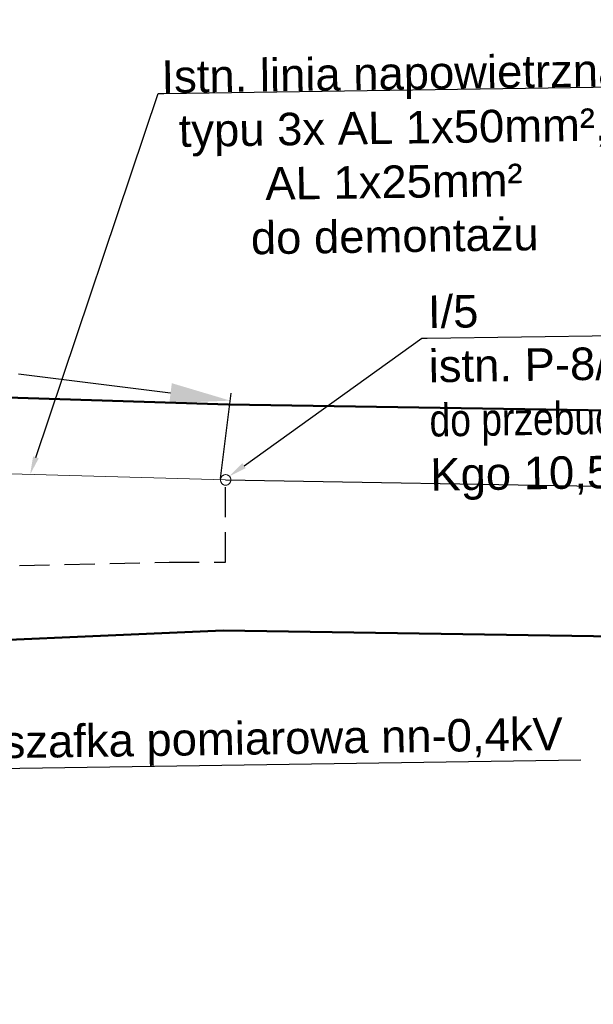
# Model space of a CAD drawing. Header units: millimetres. Extents: x 6504137 to 6515825, y 5737606 to 5784558.
# Tile 79 of 115: x 6512718 to 6512756, y 5765757 to 5765823. Entities that reach past the tile are written whole.
import ezdxf
from ezdxf import colors
from ezdxf.entities.mleader import LeaderData, LeaderLine
from ezdxf.math import Vec2, Vec3

# ---------------------------------------------------------------- set-up
doc = ezdxf.new("R2010")
doc.units = ezdxf.units.MM
doc.linetypes.add('JIS_02_2.0', pattern=[3, 2, -1])
for name, color, linetype, lineweight in [('-Linia kablowa nn', 132, 'JIS_02_2.0', 30), ('_-demontaż nn', 132, 'DEMONTAZ', 20), ('_Zakres mapy projektowej', 4, 'Continuous', 50), ('SUSM_T_3', 7, 'Continuous', 18)]:
    doc.layers.add(name, color=color, linetype=linetype, lineweight=lineweight)
doc.layers.add('-wymiary', color=7, linetype='Continuous', lineweight=35, true_color=0x000000)
doc.layers.add('istn. linia nap.', color=7, linetype='Continuous', lineweight=0, true_color=0x000000)
doc.layers.add('_Kąt załomu', color=7, linetype='Continuous')
doc.layers.add('_Opisy', color=7, linetype='Continuous')
doc.styles.add('GEO-INFO', font='arial.ttf')
doc.styles.get("Standard").update_dxf_attribs({"font": 'ARIALN.TTF'})
doc.linetypes.add('DEMONTAZ', pattern='A,1,["x",Standard,S=1,R=0,X=-0.1,Y=-0.35],1', length=2)
doc.dimstyles.new('Kat załomu', dxfattribs={"dimtxt": 2.2, "dimasz": 5, "dimexe": 0.18, "dimexo": 0.0625, "dimtad": 0, "dimtih": 1, "dimtoh": 1, "dimdec": 4, "dimzin": 0, "dimdsep": 46, "dimtxsty": 'Standard', "dimcen": 0.9, "dimse1": 1, "dimse2": 1, "dimadec": 0, "dimazin": 0, "dimtfac": 1, "dimtdec": 4, "dimtofl": 0, "dimtmove": 0, "dimatfit": 3, "dimfxl": 1, "dimtolj": 1, "dimtzin": 0, "dimarcsym": 0})
doc.dimstyles.new('McRobic', dxfattribs={"dimtxt": 3, "dimasz": 4, "dimexe": 0.5, "dimexo": 0.04, "dimgap": 0.4, "dimtad": 0, "dimtih": 1, "dimtoh": 1, "dimdec": 1, "dimrnd": 0.01, "dimzin": 0, "dimdsep": 46, "dimtxsty": 'Standard', "dimcen": 0.09, "dimadec": 0, "dimazin": 0, "dimtfac": 1, "dimtdec": 1, "dimtofl": 0, "dimtmove": 0, "dimatfit": 3, "dimfxl": 1, "dimtolj": 1, "dimtzin": 0, "dimlwd": 25, "dimlwe": 25, "dimarcsym": 0})

# ---------------------------------------------------------------- blocks, each defined once
blk = doc.blocks.new('*D34')
at = {"layer": '_Kąt załomu', "color": 0, "lineweight": -2, "transparency": 16777216}
for start, end in [(13.68818, 94.97954), (275.9609, 357.26201)]:
    blk.add_arc((6512971.283, 5768158.259), 22.434, start, end, dxfattribs=at)
at = {"layer": '_Kąt załomu', "color": 0, "transparency": 16777216}
for points in [[(6512969.5, 5768179.791), (6512969.171, 5768181.425), (6512964.434, 5768179.622)], [(6512973.606, 5768135.113), (6512973.619, 5768136.78), (6512968.613, 5768135.985)]]:
    blk.add_solid(points, dxfattribs=at)
at = {"layer": 'Defpoints', "color": 0, "transparency": 16777216}
for p in [(6512024.983, 5771109.871), (6512971.283, 5768158.259), (6512990.974, 5768147.509), (6512523.51, 5764422.884)]:
    blk.add_point(p, dxfattribs=at)
at = {"layer": '_Kąt załomu', "color": 0, "transparency": 16777216, "insert": (6512993.615, 5768160.398), "char_height": 2.2, "attachment_point": 5, "rotation": 275}
blk.add_mtext('\\A1;205°', dxfattribs=at)
blk = doc.blocks.new('*D35')
at = {"layer": '_Kąt załomu', "color": 0, "lineweight": -2, "transparency": 16777216}
for start, end in [(5.07411, 70.38078), (283.87038, 349.17948)]:
    blk.add_arc((6512523.51, 5764422.884), 22.456, start, end, dxfattribs=at)
at = {"layer": '_Kąt załomu', "color": 0, "transparency": 16777216}
for points in [[(6512530.859, 5764443.226), (6512531.241, 5764444.848), (6512526.183, 5764445.181)], [(6512529.002, 5764400.256), (6512528.785, 5764401.909), (6512523.936, 5764400.432)]]:
    blk.add_solid(points, dxfattribs=at)
at = {"layer": 'Defpoints', "color": 0, "transparency": 16777216}
for p in [(6512971.283, 5768158.259), (6512523.51, 5764422.884), (6512542.646, 5764411.132), (6512550.208, 5763015.528)]:
    blk.add_point(p, dxfattribs=at)
at = {"layer": '_Kąt załomu', "color": 0, "transparency": 16777216, "insert": (6512545.938, 5764421.758), "char_height": 2.2, "attachment_point": 5, "rotation": 267}
blk.add_mtext('\\A1;172°', dxfattribs=at)
blk = doc.blocks.new('4_SUSM04_01')
at = {"linetype": 'Continuous'}
blk.add_circle((0, 0), 0.35, dxfattribs=at)
blk = doc.blocks.new('OKRAG_PELNY')
at = {"color": 0}
blk.add_lwpolyline([(0.5, 0), (0.482963, -0.12941), (0.433013, -0.25), (0.353553, -0.353553), (0.25, -0.433013), (0.12941, -0.482963), (0, -0.5), (-0.12941, -0.482963), (-0.25, -0.433013), (-0.353553, -0.353553), (-0.433013, -0.25), (-0.482963, -0.12941), (-0.5, 0), (-0.482963, 0.12941), (-0.433013, 0.25), (-0.353553, 0.353553), (-0.25, 0.433013), (-0.12941, 0.482963), (0, 0.5), (0.12941, 0.482963), (0.25, 0.433013), (0.353553, 0.353553), (0.433013, 0.25), (0.482963, 0.12941)], close=True, dxfattribs=at)
blk = doc.blocks.new('*D118')
at = {"layer": '-wymiary', "color": 0, "linetype": 'Continuous', "lineweight": 25, "transparency": 16777216}
for p, q in [((6512692.194, 5765797), (6512692.906, 5765802.678)), ((6512731.414, 5765792.082), (6512732.126, 5765797.759))]:
    blk.add_line(p, q, dxfattribs=at)
at = {"layer": '-wymiary', "color": 0, "lineweight": 25, "transparency": 16777216}
for p, q in [((6512696.813, 5765801.684), (6512705.99, 5765800.533)), ((6512728.095, 5765797.761), (6512717.992, 5765799.028))]:
    blk.add_line(p, q, dxfattribs=at)
at = {"layer": '-wymiary', "color": 0, "transparency": 16777216}
for points in [[(6512696.896, 5765802.345), (6512696.73, 5765801.022), (6512692.844, 5765802.182)], [(6512728.012, 5765797.099), (6512728.178, 5765798.422), (6512732.064, 5765797.263)]]:
    blk.add_solid(points, dxfattribs=at)
at = {"layer": 'Defpoints', "color": 0, "transparency": 16777216}
for p in [(6512692.844, 5765802.182), (6512692.189, 5765796.961), (6512731.409, 5765792.042)]:
    blk.add_point(p, dxfattribs=at)
at = {"layer": '-wymiary', "color": 0, "transparency": 16777216, "insert": (6512711.991, 5765799.78), "char_height": 3, "attachment_point": 5, "rotation": 0.02135, "style": 'GEO-INFO'}
blk.add_mtext('\\A1;39.5m', dxfattribs=at)

msp = doc.modelspace()

# ---------------------------------------------------------------- linework, layer by layer
at = {"layer": '-Linia kablowa nn'}
msp.add_lwpolyline([(6512694.06227, 5765785.80192), (6512728.00113, 5765786.54012), (6512728.00113, 5765786.54012), (6512728.00113, 5765786.54012), (6512728.00113, 5765786.54012), (6512728.00113, 5765786.54012), (6512728.00113, 5765786.54012), (6512728.00113, 5765786.54012), (6512728.00113, 5765786.54012), (6512728.00113, 5765786.54012), (6512728.00113, 5765786.54012), (6512728.00113, 5765786.54012), (6512728.00113, 5765786.54012), (6512728.00113, 5765786.54012), (6512728.00113, 5765786.54012), (6512728.00113, 5765786.54012), (6512728.00113, 5765786.54012), (6512728.00113, 5765786.54012), (6512728.00113, 5765786.54012), (6512728.00113, 5765786.54012), (6512728.00113, 5765786.54012), (6512728.00113, 5765786.54012), (6512728.00113, 5765786.54012), (6512728.00113, 5765786.54012), (6512728.00113, 5765786.54012), (6512728.00113, 5765786.54012), (6512728.00113, 5765786.54012), (6512728.00113, 5765786.54012), (6512728.00113, 5765786.54012), (6512728.00113, 5765786.54012), (6512728.00113, 5765786.54012), (6512728.00113, 5765786.54012), (6512728.00113, 5765786.54012), (6512728.00113, 5765786.54012), (6512728.00113, 5765786.54012), (6512728.00113, 5765786.54012), (6512728.00113, 5765786.54012), (6512728.00113, 5765786.54012), (6512728.00113, 5765786.54012), (6512728.00113, 5765786.54012), (6512728.00113, 5765786.54012), (6512728.00113, 5765786.54012), (6512728.00113, 5765786.54012), (6512728.00113, 5765786.54012), (6512728.00113, 5765786.54012), (6512728.00113, 5765786.54012), (6512728.00113, 5765786.54012), (6512728.00113, 5765786.54012), (6512728.00113, 5765786.54012), (6512728.00113, 5765786.54012), (6512728.00113, 5765786.54012), (6512728.00113, 5765786.54012), (6512728.00113, 5765786.54012), (6512728.00113, 5765786.54012), (6512728.00113, 5765786.54012), (6512728.00113, 5765786.54012), (6512728.00113, 5765786.54012), (6512728.00113, 5765786.54012), (6512728.00113, 5765786.54012), (6512728.00113, 5765786.54012), (6512728.00113, 5765786.54012), (6512728.00113, 5765786.54012), (6512728.00113, 5765786.54012), (6512728.00113, 5765786.54012), (6512728.00113, 5765786.54012), (6512728.00113, 5765786.54012), (6512728.00113, 5765786.54012), (6512728.00113, 5765786.54012), (6512728.00113, 5765786.54012), (6512728.00113, 5765786.54012), (6512728.00113, 5765786.54012), (6512728.00113, 5765786.54012), (6512728.00113, 5765786.54012), (6512728.00113, 5765786.54012), (6512728.00113, 5765786.54012), (6512728.00113, 5765786.54012), (6512728.00113, 5765786.54012), (6512728.00113, 5765786.54012), (6512728.00113, 5765786.54012), (6512728.00113, 5765786.54012), (6512728.00113, 5765786.54012), (6512728.00113, 5765786.54012), (6512728.00113, 5765786.54012), (6512728.00113, 5765786.54012), (6512728.00113, 5765786.54012), (6512728.00113, 5765786.54012), (6512728.00113, 5765786.54012), (6512728.00113, 5765786.54012), (6512728.00113, 5765786.54012), (6512728.00113, 5765786.54012), (6512728.00113, 5765786.54012), (6512728.00113, 5765786.54012), (6512728.00113, 5765786.54012), (6512728.00113, 5765786.54012), (6512728.00113, 5765786.54012), (6512728.00113, 5765786.54012), (6512728.00113, 5765786.54012), (6512728.00113, 5765786.54012), (6512728.00113, 5765786.54012), (6512728.00113, 5765786.54012), (6512728.00113, 5765786.54012), (6512728.00113, 5765786.54012), (6512728.00113, 5765786.54012), (6512728.00113, 5765786.54012), (6512728.00113, 5765786.54012), (6512728.00113, 5765786.54012), (6512728.00113, 5765786.54012), (6512728.00113, 5765786.54012), (6512728.00113, 5765786.54012), (6512728.00113, 5765786.54012), (6512728.00113, 5765786.54012), (6512728.00113, 5765786.54012), (6512728.00113, 5765786.54012), (6512728.00113, 5765786.54012), (6512728.00113, 5765786.54012), (6512728.00113, 5765786.54012), (6512728.00113, 5765786.54012), (6512728.00113, 5765786.54012), (6512728.00113, 5765786.54012), (6512728.00113, 5765786.54012), (6512728.00113, 5765786.54012), (6512728.00113, 5765786.54012), (6512728.00113, 5765786.54012), (6512728.00113, 5765786.54012), (6512728.00113, 5765786.54012), (6512728.00113, 5765786.54012), (6512728.00113, 5765786.54012), (6512728.00113, 5765786.54012), (6512728.00113, 5765786.54012), (6512728.00113, 5765786.54012), (6512728.00113, 5765786.54012), (6512728.00113, 5765786.54012), (6512728.00113, 5765786.54012), (6512728.00113, 5765786.54012), (6512728.00113, 5765786.54012), (6512728.00113, 5765786.54012), (6512728.00113, 5765786.54012), (6512728.00113, 5765786.54012), (6512728.00113, 5765786.54012), (6512728.00113, 5765786.54012), (6512728.00113, 5765786.54012), (6512728.00113, 5765786.54012), (6512728.00113, 5765786.54012), (6512728.00113, 5765786.54012), (6512728.00113, 5765786.54012), (6512728.00113, 5765786.54012), (6512728.00113, 5765786.54012), (6512728.00113, 5765786.54012), (6512728.00113, 5765786.54012), (6512728.00113, 5765786.54012), (6512728.00113, 5765786.54012), (6512728.00113, 5765786.54012), (6512728.00113, 5765786.54012), (6512728.00113, 5765786.54012), (6512728.00113, 5765786.54012), (6512728.00113, 5765786.54012), (6512728.00113, 5765786.54012), (6512728.00113, 5765786.54012), (6512728.00113, 5765786.54012), (6512728.00113, 5765786.54012), (6512728.00113, 5765786.54012), (6512728.00113, 5765786.54012), (6512728.00113, 5765786.54012), (6512728.00113, 5765786.54012), (6512728.00113, 5765786.54012), (6512728.00113, 5765786.54012), (6512728.00113, 5765786.54012), (6512728.00113, 5765786.54012), (6512728.00113, 5765786.54012), (6512728.00113, 5765786.54012), (6512728.00113, 5765786.54012), (6512728.00113, 5765786.54012), (6512728.00113, 5765786.54012), (6512728.00113, 5765786.54012), (6512728.00113, 5765786.54012), (6512728.00113, 5765786.54012), (6512728.00113, 5765786.54012), (6512728.00113, 5765786.54012), (6512728.00113, 5765786.54012), (6512728.00113, 5765786.54012), (6512728.00113, 5765786.54012), (6512728.00113, 5765786.54012), (6512728.00113, 5765786.54012), (6512728.00113, 5765786.54012), (6512728.00113, 5765786.54012), (6512728.00113, 5765786.54012), (6512728.00113, 5765786.54012), (6512728.00113, 5765786.54012), (6512728.00113, 5765786.54012), (6512728.00113, 5765786.54012), (6512728.00113, 5765786.54012), (6512728.00113, 5765786.54012), (6512728.00113, 5765786.54012), (6512728.00113, 5765786.54012), (6512728.00113, 5765786.54012), (6512728.00113, 5765786.54012), (6512728.00113, 5765786.54012), (6512728.00113, 5765786.54012), (6512728.00113, 5765786.54012), (6512728.00113, 5765786.54012), (6512728.00113, 5765786.54012), (6512728.00113, 5765786.54012), (6512728.00113, 5765786.54012), (6512728.00113, 5765786.54012), (6512728.00113, 5765786.54012), (6512728.00113, 5765786.54012), (6512728.00113, 5765786.54012), (6512728.00113, 5765786.54012), (6512728.00113, 5765786.54012), (6512728.00113, 5765786.54012), (6512728.00113, 5765786.54012), (6512728.00113, 5765786.54012), (6512728.00113, 5765786.54012), (6512728.00113, 5765786.54012), (6512728.00113, 5765786.54012), (6512728.00113, 5765786.54012), (6512728.00113, 5765786.54012), (6512728.00113, 5765786.54012), (6512728.00113, 5765786.54012), (6512728.00113, 5765786.54012), (6512728.00113, 5765786.54012), (6512728.00113, 5765786.54012), (6512728.00113, 5765786.54012), (6512728.00113, 5765786.54012), (6512728.00113, 5765786.54012), (6512728.00113, 5765786.54012), (6512728.00113, 5765786.54012), (6512728.00113, 5765786.54012), (6512728.00113, 5765786.54012), (6512728.00113, 5765786.54012), (6512728.00113, 5765786.54012), (6512728.00113, 5765786.54012), (6512728.00113, 5765786.54012), (6512728.00113, 5765786.54012), (6512728.00113, 5765786.54012), (6512728.00113, 5765786.54012), (6512728.00113, 5765786.54012), (6512728.00113, 5765786.54012), (6512728.00113, 5765786.54012), (6512728.00113, 5765786.54012), (6512728.00113, 5765786.54012), (6512728.00113, 5765786.54012), (6512728.00113, 5765786.54012), (6512728.00113, 5765786.54012), (6512728.00113, 5765786.54012), (6512728.00113, 5765786.54012), (6512728.00113, 5765786.54012), (6512728.00113, 5765786.54012), (6512728.00113, 5765786.54012), (6512728.00113, 5765786.54012), (6512728.00113, 5765786.54012), (6512728.00113, 5765786.54012), (6512728.00113, 5765786.54012), (6512728.00113, 5765786.54012), (6512728.00113, 5765786.54012), (6512728.00113, 5765786.54012), (6512728.00113, 5765786.54012), (6512728.00113, 5765786.54012), (6512728.00113, 5765786.54012), (6512728.00113, 5765786.54012), (6512728.00113, 5765786.54012), (6512728.00113, 5765786.54012), (6512728.00113, 5765786.54012), (6512728.00113, 5765786.54012), (6512728.00113, 5765786.54012), (6512728.00113, 5765786.54012), (6512728.00113, 5765786.54012), (6512728.00113, 5765786.54012), (6512728.00113, 5765786.54012), (6512728.00113, 5765786.54012), (6512728.00113, 5765786.54012), (6512728.00113, 5765786.54012), (6512728.00113, 5765786.54012), (6512728.00113, 5765786.54012), (6512728.00113, 5765786.54012), (6512728.00113, 5765786.54012), (6512728.00113, 5765786.54012), (6512728.00113, 5765786.54012), (6512728.00113, 5765786.54012), (6512728.00113, 5765786.54012), (6512728.00113, 5765786.54012), (6512728.00113, 5765786.54012), (6512728.00113, 5765786.54012), (6512728.00113, 5765786.54012), (6512728.00113, 5765786.54012), (6512728.00113, 5765786.54012), (6512728.00113, 5765786.54012), (6512728.00113, 5765786.54012), (6512728.00113, 5765786.54012), (6512728.00113, 5765786.54012), (6512728.00113, 5765786.54012), (6512728.00113, 5765786.54012), (6512728.00113, 5765786.54012), (6512728.00113, 5765786.54012), (6512728.00113, 5765786.54012), (6512728.00113, 5765786.54012), (6512728.00113, 5765786.54012), (6512728.00113, 5765786.54012), (6512728.00113, 5765786.54012), (6512728.00113, 5765786.54012), (6512728.00113, 5765786.54012), (6512728.00113, 5765786.54012), (6512728.00113, 5765786.54012), (6512728.00113, 5765786.54012), (6512728.00113, 5765786.54012), (6512728.00113, 5765786.54012), (6512728.00113, 5765786.54012), (6512728.00113, 5765786.54012), (6512728.00113, 5765786.54012), (6512728.00113, 5765786.54012), (6512728.00113, 5765786.54012), (6512728.00113, 5765786.54012), (6512728.00113, 5765786.54012), (6512728.00113, 5765786.54012), (6512728.00113, 5765786.54012), (6512728.00113, 5765786.54012), (6512728.00113, 5765786.54012), (6512728.00113, 5765786.54012), (6512728.00113, 5765786.54012), (6512728.00113, 5765786.54012), (6512728.00113, 5765786.54012), (6512731.74461, 5765786.52824), (6512731.74461, 5765786.52824), (6512731.74461, 5765786.52824), (6512731.74461, 5765786.52824), (6512731.74461, 5765786.52824), (6512731.74461, 5765786.52824), (6512731.74461, 5765786.52824), (6512731.74461, 5765786.52824), (6512731.74461, 5765786.52824), (6512731.74461, 5765786.52824), (6512731.74461, 5765786.52824), (6512731.74461, 5765786.52824), (6512731.74461, 5765786.52824), (6512731.74461, 5765786.52824), (6512731.74461, 5765786.52824), (6512731.74461, 5765786.52824), (6512731.74461, 5765786.52824), (6512731.74461, 5765786.52824), (6512731.74461, 5765786.52824), (6512731.74461, 5765786.52824), (6512731.74461, 5765786.52824), (6512731.74461, 5765786.52824), (6512731.74461, 5765786.52824), (6512731.74461, 5765786.52824), (6512731.74461, 5765786.52824), (6512731.74461, 5765786.52824), (6512731.74461, 5765786.52824), (6512731.74461, 5765786.52824), (6512731.74461, 5765786.52824), (6512731.74461, 5765786.52824), (6512731.74461, 5765786.52824), (6512731.74461, 5765786.52824), (6512731.74461, 5765786.52824), (6512731.74461, 5765786.52824), (6512731.74461, 5765786.52824), (6512731.74461, 5765786.52824), (6512731.74461, 5765786.52824), (6512731.74461, 5765786.52824), (6512731.74461, 5765786.52824), (6512731.74461, 5765786.52824), (6512731.74461, 5765786.52824), (6512731.74461, 5765786.52824), (6512731.74461, 5765786.52824), (6512731.74461, 5765786.52824), (6512731.74461, 5765786.52824), (6512731.74461, 5765786.52824), (6512731.74461, 5765786.52824), (6512731.74461, 5765786.52824), (6512731.74461, 5765786.52824), (6512731.74461, 5765786.52824), (6512731.74461, 5765786.52824), (6512731.74461, 5765786.52824), (6512731.74461, 5765786.52824), (6512731.74461, 5765786.52824), (6512731.74461, 5765786.52824), (6512731.74461, 5765786.52824), (6512731.74461, 5765786.52824), (6512731.74461, 5765786.52824), (6512731.74461, 5765786.52824), (6512731.74461, 5765786.52824), (6512731.74461, 5765786.52824), (6512731.74461, 5765786.52824), (6512731.74461, 5765786.52824), (6512731.74461, 5765786.52824), (6512731.74461, 5765786.52824), (6512731.74461, 5765786.52824), (6512731.74461, 5765786.52824), (6512731.74461, 5765786.52824), (6512731.74461, 5765786.52824), (6512731.74461, 5765786.52824), (6512731.74461, 5765786.52824), (6512731.74461, 5765786.52824), (6512731.74461, 5765786.52824), (6512731.74461, 5765786.52824), (6512731.74461, 5765786.52824), (6512731.74461, 5765786.52824), (6512731.74461, 5765786.52824), (6512731.74461, 5765786.52824), (6512731.74461, 5765786.52824), (6512731.74461, 5765786.52824), (6512731.74461, 5765786.52824), (6512731.74461, 5765786.52824), (6512731.74461, 5765786.52824), (6512731.74461, 5765786.52824), (6512731.74461, 5765786.52824), (6512731.74461, 5765786.52824), (6512731.74461, 5765786.52824), (6512731.74461, 5765786.52824), (6512731.74461, 5765786.52824), (6512731.74461, 5765786.52824), (6512731.74461, 5765786.52824), (6512731.74461, 5765786.52824), (6512731.74461, 5765786.52824), (6512731.74461, 5765786.52824), (6512731.74461, 5765786.52824), (6512731.74461, 5765786.52824), (6512731.74461, 5765786.52824), (6512731.74461, 5765786.52824), (6512731.74461, 5765786.52824), (6512731.74461, 5765786.52824), (6512731.74461, 5765786.52824), (6512731.74461, 5765786.52824), (6512731.74461, 5765786.52824), (6512731.74461, 5765786.52824), (6512731.74461, 5765786.52824), (6512731.74461, 5765786.52824), (6512731.74461, 5765786.52824), (6512731.74461, 5765786.52824), (6512731.74461, 5765786.52824), (6512731.74461, 5765786.52824), (6512731.74461, 5765786.52824), (6512731.74461, 5765786.52824), (6512731.74461, 5765786.52824), (6512731.74461, 5765786.52824), (6512731.74461, 5765786.52824), (6512731.74461, 5765786.52824), (6512731.74461, 5765786.52824), (6512731.74461, 5765786.52824), (6512731.74461, 5765786.52824), (6512731.74461, 5765786.52824), (6512731.74461, 5765786.52824), (6512731.74461, 5765786.52824), (6512731.74461, 5765786.52824), (6512731.74461, 5765786.52824), (6512731.74461, 5765786.52824), (6512731.74461, 5765786.52824), (6512731.74461, 5765786.52824), (6512731.74461, 5765786.52824), (6512731.74461, 5765786.52824), (6512731.74461, 5765786.52824), (6512731.74461, 5765786.52824), (6512731.74461, 5765786.52824), (6512731.74461, 5765786.52824), (6512731.74461, 5765786.52824), (6512731.74461, 5765786.52824), (6512731.74461, 5765786.52824), (6512731.74461, 5765786.52824), (6512731.74461, 5765786.52824), (6512731.74461, 5765786.52824), (6512731.74461, 5765786.52824), (6512731.74461, 5765786.52824), (6512731.74461, 5765786.52824), (6512731.74461, 5765786.52824), (6512731.74461, 5765786.52824), (6512731.74461, 5765786.52824), (6512731.74461, 5765786.52824), (6512731.74461, 5765786.52824), (6512731.74461, 5765786.52824), (6512731.74461, 5765786.52824), (6512731.74461, 5765786.52824), (6512731.74461, 5765786.52824), (6512731.74461, 5765786.52824), (6512731.74461, 5765786.52824), (6512731.74461, 5765786.52824), (6512731.74461, 5765786.52824), (6512731.74461, 5765786.52824), (6512731.74461, 5765786.52824), (6512731.74461, 5765786.52824), (6512731.74461, 5765786.52824), (6512731.74461, 5765786.52824), (6512731.74461, 5765786.52824), (6512731.74461, 5765786.52824), (6512731.74461, 5765786.52824), (6512731.74461, 5765786.52824), (6512731.74461, 5765786.52824), (6512731.74461, 5765786.52824), (6512731.74461, 5765786.52824), (6512731.74461, 5765786.52824), (6512731.74461, 5765786.52824), (6512731.74461, 5765786.52824), (6512731.74461, 5765786.52824), (6512731.74461, 5765786.52824), (6512731.74461, 5765786.52824), (6512731.74461, 5765786.52824), (6512731.74461, 5765786.52824), (6512731.74461, 5765786.52824), (6512731.74461, 5765786.52824), (6512731.74461, 5765786.52824), (6512731.74461, 5765786.52824), (6512731.74461, 5765786.52824), (6512731.74461, 5765786.52824), (6512731.74461, 5765786.52824), (6512731.74461, 5765786.52824), (6512731.74461, 5765786.52824), (6512731.74461, 5765786.52824), (6512731.74461, 5765786.52824), (6512731.74461, 5765786.52824), (6512731.74461, 5765786.52824), (6512731.74461, 5765786.52824), (6512731.74461, 5765786.52824), (6512731.74461, 5765786.52824), (6512731.74461, 5765786.52824), (6512731.74461, 5765786.52824), (6512731.74461, 5765786.52824), (6512731.74461, 5765786.52824), (6512731.74461, 5765786.52824), (6512731.74461, 5765786.52824), (6512731.74461, 5765786.52824), (6512731.74461, 5765786.52824), (6512731.74461, 5765786.52824), (6512731.74461, 5765786.52824), (6512731.74461, 5765786.52824), (6512731.74461, 5765786.52824), (6512731.74461, 5765786.52824), (6512731.74461, 5765786.52824), (6512731.74461, 5765786.52824), (6512731.74461, 5765786.52824), (6512731.74461, 5765786.52824), (6512731.74461, 5765786.52824), (6512731.74461, 5765786.52824), (6512731.74461, 5765786.52824), (6512731.74461, 5765786.52824), (6512731.74461, 5765786.52824), (6512731.74461, 5765786.52824), (6512731.74461, 5765786.52824), (6512731.74461, 5765786.52824), (6512731.74461, 5765786.52824), (6512731.74461, 5765786.52824), (6512731.74461, 5765786.52824), (6512731.74461, 5765786.52824), (6512731.74461, 5765786.52824), (6512731.74461, 5765786.52824), (6512731.74461, 5765786.52824), (6512731.74461, 5765786.52824), (6512731.74461, 5765786.52824), (6512731.74461, 5765786.52824), (6512731.74461, 5765786.52824), (6512731.74461, 5765786.52824), (6512731.74461, 5765786.52824), (6512731.74461, 5765786.52824), (6512731.74461, 5765786.52824), (6512731.74461, 5765786.52824), (6512731.74461, 5765786.52824), (6512731.74461, 5765786.52824), (6512731.74461, 5765786.52824), (6512731.74461, 5765786.52824), (6512731.74461, 5765786.52824), (6512731.74461, 5765786.52824), (6512731.74461, 5765786.52824), (6512731.74461, 5765786.52824), (6512731.74461, 5765786.52824), (6512731.74461, 5765786.52824), (6512731.74461, 5765786.52824), (6512731.74461, 5765786.52824), (6512731.74461, 5765786.52824), (6512731.74461, 5765786.52824), (6512731.74461, 5765786.52824), (6512731.74461, 5765786.52824), (6512731.74461, 5765786.52824), (6512731.74461, 5765786.52824), (6512731.74461, 5765786.52824), (6512731.74461, 5765786.52824), (6512731.74461, 5765786.52824), (6512731.74461, 5765786.52824), (6512731.74461, 5765786.52824), (6512731.74461, 5765786.52824), (6512731.74461, 5765786.52824), (6512731.74461, 5765786.52824), (6512731.74461, 5765786.52824), (6512731.74461, 5765786.52824), (6512731.74461, 5765786.52824), (6512731.74461, 5765786.52824), (6512731.74461, 5765786.52824), (6512731.74461, 5765786.52824), (6512731.74461, 5765786.52824), (6512731.74461, 5765786.52824), (6512731.74461, 5765786.52824), (6512731.74461, 5765786.52824), (6512731.74461, 5765786.52824), (6512731.74461, 5765786.52824), (6512731.74461, 5765786.52824), (6512731.74461, 5765786.52824), (6512731.74461, 5765786.52824), (6512731.74461, 5765786.52824), (6512731.74461, 5765786.52824), (6512731.74461, 5765786.52824), (6512731.74461, 5765786.52824), (6512731.74461, 5765786.52824), (6512731.74461, 5765786.52824), (6512731.74461, 5765786.52824), (6512731.74461, 5765786.52824), (6512731.74461, 5765786.52824), (6512731.74461, 5765786.52824), (6512731.74461, 5765786.52824), (6512731.74461, 5765786.52824), (6512731.74461, 5765786.52824), (6512731.74461, 5765786.52824), (6512731.74461, 5765786.52824), (6512731.74461, 5765786.52824), (6512731.74461, 5765786.52824), (6512731.74461, 5765786.52824), (6512731.74461, 5765786.52824), (6512731.74461, 5765786.52824), (6512731.74461, 5765786.52824), (6512731.74461, 5765786.52824), (6512731.74461, 5765786.52824), (6512731.74461, 5765786.52824), (6512731.74461, 5765786.52824), (6512731.74461, 5765786.52824), (6512731.74461, 5765786.52824), (6512731.74461, 5765786.52824), (6512731.74461, 5765786.52824), (6512731.74461, 5765786.52824), (6512731.74461, 5765786.52824), (6512731.74461, 5765786.52824), (6512731.74461, 5765786.52824), (6512731.74461, 5765786.52824), (6512731.74461, 5765786.52824), (6512731.74461, 5765786.52824), (6512731.74461, 5765786.52824), (6512731.74461, 5765786.52824), (6512731.74461, 5765786.52824), (6512731.74461, 5765786.52824), (6512731.74461, 5765786.52824), (6512731.74461, 5765786.52824), (6512731.74461, 5765786.52824), (6512731.74461, 5765786.52824), (6512731.74461, 5765786.52824), (6512731.74461, 5765786.52824), (6512731.74461, 5765786.52824), (6512731.74461, 5765786.52824), (6512731.74461, 5765786.52824), (6512731.74461, 5765786.52824), (6512731.74461, 5765786.52824), (6512731.74461, 5765786.52824), (6512731.74461, 5765786.52824), (6512731.74461, 5765786.52824), (6512731.74461, 5765786.52824), (6512731.74461, 5765786.52824), (6512731.74461, 5765786.52824), (6512731.74461, 5765786.52824), (6512731.74461, 5765786.52824), (6512731.74461, 5765786.52824), (6512731.74461, 5765786.52824), (6512731.74461, 5765786.52824), (6512731.74461, 5765786.52824), (6512731.74461, 5765786.52824), (6512731.74461, 5765786.52824), (6512731.74461, 5765786.52824), (6512731.74461, 5765786.52824), (6512731.74461, 5765786.52824), (6512731.74461, 5765786.52824), (6512731.74461, 5765786.52824), (6512731.74461, 5765786.52824), (6512731.74461, 5765786.52824), (6512731.74461, 5765786.52824), (6512731.74461, 5765786.52824), (6512731.74461, 5765786.52824), (6512731.74461, 5765786.52824), (6512731.74461, 5765786.52824), (6512731.74461, 5765786.52824), (6512731.74461, 5765786.52824), (6512731.74461, 5765786.52824), (6512731.74461, 5765786.52824), (6512731.74461, 5765786.52824), (6512731.74461, 5765786.52824), (6512731.74461, 5765786.52824), (6512731.74461, 5765786.52824), (6512731.74461, 5765786.52824), (6512731.74461, 5765786.52824), (6512731.74461, 5765786.52824), (6512731.74461, 5765786.52824), (6512731.74461, 5765786.52824), (6512731.74461, 5765786.52824), (6512731.74461, 5765786.52824), (6512731.74461, 5765786.52824), (6512731.74461, 5765786.52824), (6512731.74461, 5765786.52824), (6512731.74461, 5765786.52824), (6512731.74461, 5765786.52824), (6512731.74461, 5765786.52824), (6512731.74461, 5765786.52824), (6512731.74461, 5765786.52824), (6512731.74461, 5765786.52824), (6512731.74461, 5765786.52824), (6512731.74461, 5765786.52824), (6512731.74461, 5765786.52824), (6512731.74461, 5765786.52824), (6512731.74461, 5765786.52824), (6512731.74461, 5765786.52824), (6512731.74461, 5765786.52824), (6512731.74461, 5765786.52824), (6512731.74461, 5765786.52824), (6512731.74461, 5765786.52824), (6512731.75624, 5765791.99855), (6512731.75624, 5765791.99855), (6512731.75624, 5765791.99855), (6512731.75624, 5765791.99855), (6512731.75624, 5765791.99855), (6512731.75624, 5765791.99855), (6512731.75624, 5765791.99855), (6512731.75624, 5765791.99855), (6512731.75624, 5765791.99855), (6512731.75624, 5765791.99855), (6512731.75624, 5765791.99855), (6512731.75624, 5765791.99855), (6512731.75624, 5765791.99855), (6512731.75624, 5765791.99855), (6512731.75624, 5765791.99855), (6512731.75624, 5765791.99855), (6512731.75624, 5765791.99855), (6512731.75624, 5765791.99855), (6512731.75624, 5765791.99855), (6512731.75624, 5765791.99855), (6512731.75624, 5765791.99855), (6512731.75624, 5765791.99855), (6512731.75624, 5765791.99855), (6512731.75624, 5765791.99855), (6512731.75624, 5765791.99855), (6512731.75624, 5765791.99855), (6512731.75624, 5765791.99855), (6512731.75624, 5765791.99855), (6512731.75624, 5765791.99855), (6512731.75624, 5765791.99855), (6512731.75624, 5765791.99855), (6512731.75624, 5765791.99855), (6512731.75624, 5765791.99855), (6512731.75624, 5765791.99855), (6512731.75624, 5765791.99855), (6512731.75624, 5765791.99855), (6512731.75624, 5765791.99855), (6512731.75624, 5765791.99855), (6512731.75624, 5765791.99855), (6512731.75624, 5765791.99855), (6512731.75624, 5765791.99855), (6512731.75624, 5765791.99855), (6512731.75624, 5765791.99855), (6512731.75624, 5765791.99855), (6512731.75624, 5765791.99855), (6512731.75624, 5765791.99855), (6512731.75624, 5765791.99855), (6512731.75624, 5765791.99855), (6512731.75624, 5765791.99855), (6512731.75624, 5765791.99855), (6512731.75624, 5765791.99855), (6512731.75624, 5765791.99855), (6512731.75624, 5765791.99855), (6512731.75624, 5765791.99855), (6512731.75624, 5765791.99855), (6512731.75624, 5765791.99855), (6512731.75624, 5765791.99855), (6512731.75624, 5765791.99855), (6512731.75624, 5765791.99855), (6512731.75624, 5765791.99855), (6512731.75624, 5765791.99855), (6512731.75624, 5765791.99855), (6512731.75624, 5765791.99855), (6512731.75624, 5765791.99855), (6512731.75624, 5765791.99855), (6512731.75624, 5765791.99855), (6512731.75624, 5765791.99855), (6512731.75624, 5765791.99855), (6512731.75624, 5765791.99855), (6512731.75624, 5765791.99855), (6512731.75624, 5765791.99855), (6512731.75624, 5765791.99855), (6512731.75624, 5765791.99855), (6512731.75624, 5765791.99855), (6512731.75624, 5765791.99855), (6512731.75624, 5765791.99855), (6512731.75624, 5765791.99855), (6512731.75624, 5765791.99855), (6512731.75624, 5765791.99855), (6512731.75624, 5765791.99855), (6512731.75624, 5765791.99855), (6512731.75624, 5765791.99855), (6512731.75624, 5765791.99855), (6512731.75624, 5765791.99855), (6512731.75624, 5765791.99855), (6512731.75624, 5765791.99855), (6512731.75624, 5765791.99855), (6512731.75624, 5765791.99855), (6512731.75624, 5765791.99855), (6512731.75624, 5765791.99855), (6512731.75624, 5765791.99855), (6512731.75624, 5765791.99855), (6512731.75624, 5765791.99855), (6512731.75624, 5765791.99855), (6512731.75624, 5765791.99855), (6512731.75624, 5765791.99855), (6512731.75624, 5765791.99855), (6512731.75624, 5765791.99855), (6512731.75624, 5765791.99855), (6512731.75624, 5765791.99855), (6512731.75624, 5765791.99855), (6512731.75624, 5765791.99855), (6512731.75624, 5765791.99855), (6512731.75624, 5765791.99855), (6512731.75624, 5765791.99855), (6512731.75624, 5765791.99855), (6512731.75624, 5765791.99855), (6512731.75624, 5765791.99855), (6512731.75624, 5765791.99855), (6512731.75624, 5765791.99855), (6512731.75624, 5765791.99855), (6512731.75624, 5765791.99855), (6512731.75624, 5765791.99855), (6512731.75624, 5765791.99855), (6512731.75624, 5765791.99855), (6512731.75624, 5765791.99855), (6512731.75624, 5765791.99855), (6512731.75624, 5765791.99855), (6512731.75624, 5765791.99855), (6512731.75624, 5765791.99855), (6512731.75624, 5765791.99855), (6512731.75624, 5765791.99855), (6512731.75624, 5765791.99855), (6512731.75624, 5765791.99855), (6512731.75624, 5765791.99855), (6512731.75624, 5765791.99855), (6512731.75624, 5765791.99855), (6512731.75624, 5765791.99855), (6512731.75624, 5765791.99855), (6512731.75624, 5765791.99855), (6512731.75624, 5765791.99855), (6512731.75624, 5765791.99855), (6512731.75624, 5765791.99855), (6512731.75624, 5765791.99855), (6512731.75624, 5765791.99855), (6512731.75624, 5765791.99855), (6512731.75624, 5765791.99855), (6512731.75624, 5765791.99855), (6512731.75624, 5765791.99855), (6512731.75624, 5765791.99855), (6512731.75624, 5765791.99855), (6512731.75624, 5765791.99855), (6512731.75624, 5765791.99855), (6512731.75624, 5765791.99855), (6512731.75624, 5765791.99855), (6512731.75624, 5765791.99855), (6512731.75624, 5765791.99855), (6512731.75624, 5765791.99855), (6512731.75624, 5765791.99855), (6512731.75624, 5765791.99855), (6512731.75624, 5765791.99855), (6512731.75624, 5765791.99855), (6512731.75624, 5765791.99855), (6512731.75624, 5765791.99855), (6512731.75624, 5765791.99855)], dxfattribs=at)
at = {"layer": '_-demontaż nn', "linetype": 'DEMONTAZ'}
msp.add_line((6512693.58508, 5765793.05506), (6512731.75624, 5765791.99855), dxfattribs=at)
at = {"layer": '_Zakres mapy projektowej'}
msp.add_lwpolyline([(6512687.71087, 5765779.80236), (6512656.41396, 5765770.95315), (6512595.13085, 5765763.91352), (6512592.02877, 5765782.33207), (6512652.50329, 5765791.74592), (6512693.41014, 5765798.22093), (6512731.95373, 5765797.00216), (6512785.38965, 5765796.17428), (6512785.15728, 5765781.17608), (6512731.60049, 5765782.00583), (6512708.15703, 5765780.98453), (6512708.7998, 5765766.91496), (6512688.5391, 5765765.8605)], close=True, dxfattribs=at)
at = {"layer": 'istn. linia nap.', "color": 18, "linetype": 'Continuous', "lineweight": 30, "true_color": 0x000000}
msp.add_line((6512731.75624, 5765791.99855), (6512814.44637, 5765790.57986), dxfattribs=at)

# ---------------------------------------------------------------- block references
at = {"layer": '_-demontaż nn', "lineweight": 18, "xscale": 0.6999999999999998, "yscale": 0.6999999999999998, "rotation": 179.6972132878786}
msp.add_blockref('OKRAG_PELNY', (6512731.75624, 5765791.99855), dxfattribs=at)
at = {"layer": 'SUSM_T_3'}
msp.add_blockref('4_SUSM04_01', (6512731.75624, 5765791.99855), dxfattribs=at)

# ---------------------------------------------------------------- dimensions: what is measured, and where the dimension line sits
at = {"layer": '-wymiary', "color": 7, "linetype": 'Continuous'}
dim = msp.add_linear_dim(base=(6512692.84363, 5765802.18164), p1=(6512731.40896, 5765792.04211), p2=(6512692.18887, 5765796.96072), angle=172.8518195, dimstyle='McRobic', override={"dimpost": 'm', "dimtxsty": 'GEO-INFO'}, dxfattribs=at)
dim.commit()
dim.dimension.update_dxf_attribs({"geometry": '*D118', "text_midpoint": (6512711.9912, 5765799.78033), "dimtype": 161, "text_rotation": 210})
at = {"layer": '_Kąt załomu'}
for base, center, p1, p2, picture, middle, turn in [((6512990.97356, 5768147.50921), (6512971.283, 5768158.259), (6512024.983, 5771109.871), (6512523.51, 5764422.884), '*D34', (6512993.61465, 5768160.39758), 275), ((6512542.6462, 5764411.13249), (6512523.51, 5764422.884), (6512971.283, 5768158.259), (6512550.208, 5763015.528), '*D35', (6512545.93819, 5764421.75787), 267)]:
    dim = msp.add_angular_dim_3p(base=base, center=center, p1=p1, p2=p2, dimstyle='Kat załomu', dxfattribs=at)
    dim.commit()
    dim.dimension.update_dxf_attribs({"geometry": picture, "text_midpoint": middle, "text_rotation": turn})

# ---------------------------------------------------------------- leaders
at = {"layer": '_Opisy', "linetype": 'Continuous'}
ml = msp.add_multileader_mtext('Standard', dxfattribs=at)
ml.set_content('\\pxqc;{\\fArial|b0|i0|c238|p34;Istn. linia napowietrzna \\Ptypu 3x AL 1x50mm², \\PAL 1x25mm²\\P\\pq*;do demontażu}', color=256)
ml.set_leader_properties()
ml.build(insert=Vec2(0, 0))
ml.multileader.update_dxf_attribs({"text_left_attachment_type": 6, "text_right_attachment_type": 6, "dogleg_length": 0.45, "arrow_head_size": 1.2, "scale": 0.8})
ctx = ml.context
ctx.base_point, ctx.scale, ctx.char_height, ctx.arrow_head_size, ctx.landing_gap_size, ctx.plane_origin, ctx.plane_x_axis, ctx.plane_y_axis = Vec3(6512727.63803, 5765817.65872), 0.8, 2.16, 1.2, 0.072, Vec3(6512805.7048, 5765851.01972), Vec3(0.99989223, 0.01468122), Vec3(-0.01468122, 0.99989223)
ctx.left_attachment, ctx.right_attachment = 6, 6
notes = []
notes.append((ctx, [(0, (1, 1, 0), (6512727.27807, 5765817.65343), (0.99989223, 0.01468122), 0.36, [(0, [(6512718.762, 5765792.35821)], 0, [])])]))
ctx.mtext.insert, ctx.mtext.text_direction, ctx.mtext.rotation, ctx.mtext.alignment, ctx.mtext.flow_direction = Vec3(6512742.819, 5765820.07722), Vec3(0.99989223, 0.01468122), 0.01468174, 2, 5
ml = msp.add_multileader_mtext('Standard', dxfattribs=at)
ml.set_content('{\\fArial|b0|i0|c238|p34;I/5     \\P\\C256;istn. P-8/ZN\\P}do przebudowy na\\P{\\fArial|b0|i0|c238|p34;\\C256;Kgo 10,5/xxE}', color=256)
ml.set_leader_properties()
ml.build(insert=Vec2(0, 0))
ml.multileader.update_dxf_attribs({"text_left_attachment_type": 6, "text_right_attachment_type": 6, "dogleg_length": 0.45, "arrow_head_size": 1.2, "scale": 0.8})
ctx = ml.context
ctx.base_point, ctx.scale, ctx.char_height, ctx.arrow_head_size, ctx.landing_gap_size, ctx.plane_origin, ctx.plane_x_axis, ctx.plane_y_axis = Vec3(6512745.15197, 5765801.40477), 0.8, 2.16, 1.2, 0.072, Vec3(6512826.93899, 5765795.15283), Vec3(0.99989223, 0.01468122), Vec3(-0.01468122, 0.99989223)
ctx.left_attachment, ctx.right_attachment = 6, 6
notes.append((ctx, [(0, (1, 1, 0), (6512744.79201, 5765801.39949), (0.99989223, 0.01468122), 0.36, [(0, [(6512732.00503, 5765792.24473)], 0, [])])]))
ctx.mtext.insert, ctx.mtext.text_direction, ctx.mtext.rotation, ctx.mtext.flow_direction = Vec3(6512745.18239, 5765804.2374), Vec3(0.99989223, 0.01468122), 0.01468174, 5
ml = msp.add_multileader_mtext('Standard', dxfattribs=at)
ml.set_content('\\pxqc;{\\fArial|b0|i0|c238|p34;\\C256;Proj. szafka pomiarowa nn-0,4kV\\P}', color=256)
ml.set_leader_properties()
ml.build(insert=Vec2(0, 0))
ml.multileader.update_dxf_attribs({"text_left_attachment_type": 6, "text_right_attachment_type": 6, "dogleg_length": 0.36, "arrow_head_size": 1.2, "scale": 0.8})
ctx = ml.context
ctx.base_point, ctx.scale, ctx.char_height, ctx.arrow_head_size, ctx.landing_gap_size, ctx.plane_origin, ctx.plane_x_axis, ctx.plane_y_axis = Vec3(6512709.97167, 5765772.74674, 103.2), 0.8, 2.16, 1.2, 0.072, Vec3(6512596.04195, 5765631.60767, 103.2), Vec3(0.99989223, 0.01468122), Vec3(-0.01468122, 0.99989223)
ctx.left_attachment, ctx.right_attachment = 6, 6
notes.append((ctx, [(1, (1, 1, 0), (6512709.6837, 5765772.74251, 103.2), (0.99989223, 0.01468122), 0.288, [(1, [(6512694.64918, 5765781.55995, 103.2)], 0, [])])]))
ctx.mtext.insert, ctx.mtext.text_direction, ctx.mtext.rotation, ctx.mtext.alignment, ctx.mtext.flow_direction = Vec3(6512732.01006, 5765775.9025, 103.2), Vec3(0.99989223, 0.01468122), 0.01468174, 2, 5
for ctx, leaders in notes:
    for number, flags, end, landing, length, lines in leaders:
        leader = LeaderData()
        leader.index, (leader.has_last_leader_line, leader.has_dogleg_vector, leader.attachment_direction) = number, flags
        leader.last_leader_point, leader.dogleg_vector, leader.dogleg_length = Vec3(end), Vec3(landing), length
        for number, points, colour, breaks in lines:
            line = LeaderLine()
            line.index, line.vertices, line.color, line.breaks = number, Vec3.list(points), colors.encode_raw_color(colour), breaks
            leader.lines.append(line)
        ctx.leaders.append(leader)

doc.saveas('drawing.dxf')
